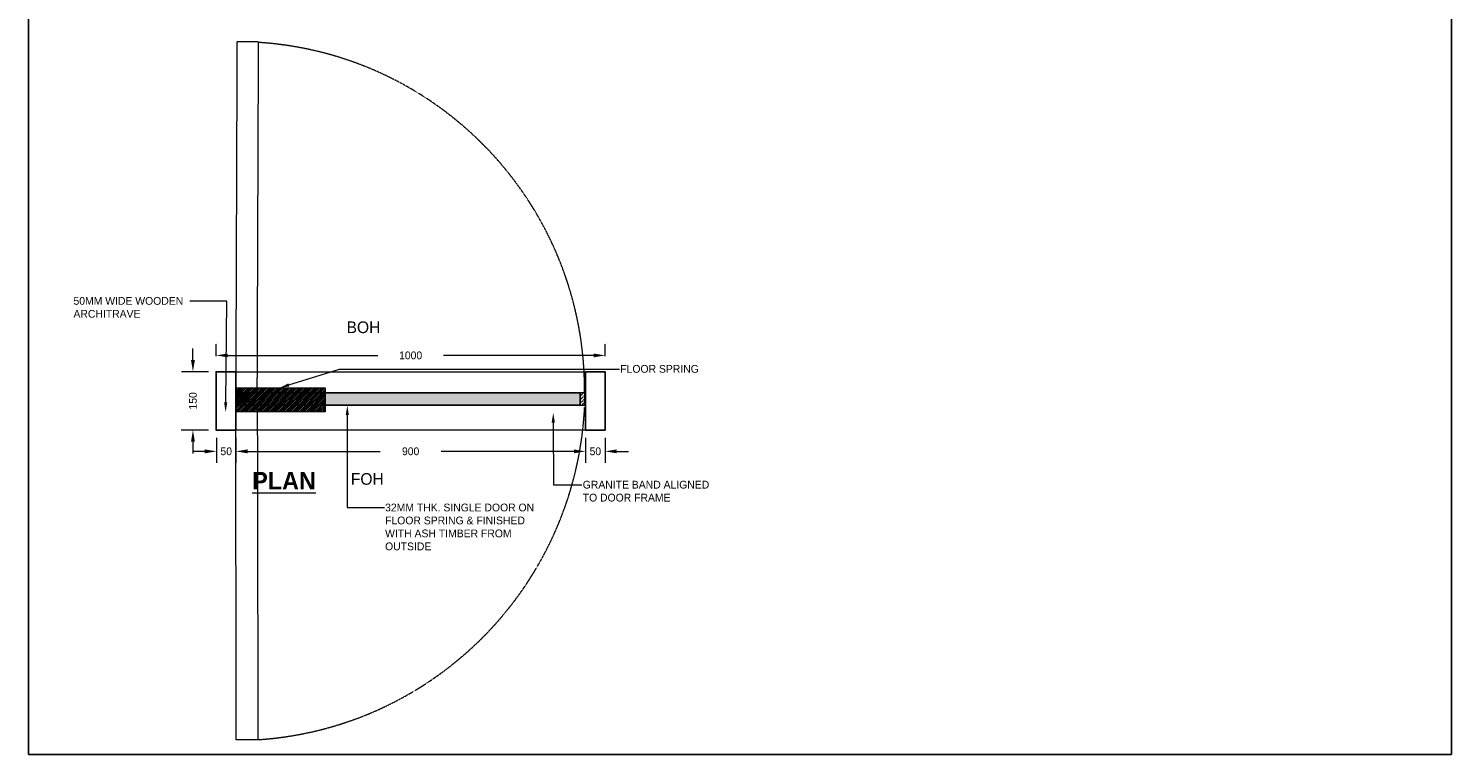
# Model space of a CAD drawing. Header units: millimetres. Extents: x 811 to 573824, y 137 to 100812.
# Tile 139 of 143: x 482095 to 485756, y 63475 to 65343. Entities that reach past the tile are written whole.
import ezdxf
from ezdxf import colors
from ezdxf.entities.mleader import LeaderData, LeaderLine
from ezdxf.math import Vec2, Vec3

# ---------------------------------------------------------------- set-up
doc = ezdxf.new("R2010")
doc.units = ezdxf.units.MM
doc.header["$LTSCALE"] = 3
doc.header["$MEASUREMENT"] = 0
doc.header["$PDMODE"] = 35
doc.linetypes.add('DASHED2', pattern=[0.375, 0.25, -0.125])
doc.linetypes.add('HIDDEN', pattern=[0.375, 0.25, -0.125])
doc.layers.get('Defpoints').update_dxf_attribs({"lineweight": 0})
for name, color, linetype, lineweight in [('A - SHEET', 7, 'Continuous', 15), ('A- TEXT', 7, 'Continuous', 0), ('dim', 5, 'Continuous', 9), ('ELE', 250, 'Continuous', 9), ('FURN', 15, 'Continuous', 5), ('FURNITURE', 27, 'Continuous', 0), ('FURNITURE DETAIL', 44, 'Continuous', 5), ('HATCH', 8, 'Continuous', 5)]:
    doc.layers.add(name, color=color, linetype=linetype, lineweight=lineweight)
for name, color, linetype in [('AR-FURNITURE', 34, 'Continuous'), ('BA-I-Ceiling Hatch', 7, 'Continuous'), ('LEGEND', 7, 'Continuous'), ('TEXT', 7, 'Continuous')]:
    doc.layers.add(name, color=color, linetype=linetype)
doc.styles.add('TXT', font='stylu.ttf', dxfattribs={"height": 20})
doc.dimstyles.new('DIM-F', dxfattribs={"dimtxt": 20, "dimasz": 30, "dimexe": 30, "dimexo": 20, "dimgap": 50, "dimtad": 0, "dimdec": 0, "dimrnd": 5, "dimzin": 1, "dimdsep": 46, "dimtxsty": 'TXT', "dimcen": 0, "dimdle": 50, "dimclrd": 5, "dimclre": 5, "dimclrt": 5, "dimadec": 0, "dimazin": 0, "dimtfac": 1, "dimtdec": 0, "dimtofl": 0, "dimtmove": 0, "dimatfit": 3, "dimfxl": 80000, "dimtolj": 1, "dimtzin": 1, "dimarcsym": 0})

# ---------------------------------------------------------------- blocks, each defined once
blk = doc.blocks.new('*D317')
at = {"layer": 'Defpoints', "color": 0, "ltscale": 2, "transparency": 16777216}
for p in [(629345.8, -802647.3, 0), (629396.1, -802647.3, 0), (629396.1, -802702.2)]:
    blk.add_point(p, dxfattribs=at)
at = {"layer": 'dim', "color": 5, "linetype": 'HIDDEN', "lineweight": -2, "ltscale": 2, "transparency": 16777216}
for p, q in [((629345.8, -802667.3), (629345.8, -802732.2)), ((629396.1, -802667.3), (629396.1, -802732.2))]:
    blk.add_line(p, q, dxfattribs=at)
at = {"layer": 'dim', "color": 5, "lineweight": -2, "ltscale": 2, "transparency": 16777216}
for p, q in [((629315.8, -802702.2), (629285.8, -802702.2)), ((629426.1, -802702.2), (629456.1, -802702.2))]:
    blk.add_line(p, q, dxfattribs=at)
at = {"layer": 'dim', "color": 5, "ltscale": 2, "transparency": 16777216}
for points in [[(629315.8, -802697.2), (629315.8, -802707.2), (629345.8, -802702.2)], [(629426.1, -802697.2), (629426.1, -802707.2), (629396.1, -802702.2)]]:
    blk.add_solid(points, dxfattribs=at)
at = {"layer": 'dim', "color": 5, "ltscale": 2, "transparency": 16777216, "insert": (629371, -802702.2), "char_height": 20, "attachment_point": 5, "style": 'TXT'}
blk.add_mtext('\\A1;50', dxfattribs=at)
blk = doc.blocks.new('*D318')
at = {"layer": 'Defpoints', "color": 0, "ltscale": 2, "transparency": 16777216}
for p in [(629395.4, -802647.3, 0), (630295.4, -802647.3, 0), (630295.4, -802702.2)]:
    blk.add_point(p, dxfattribs=at)
at = {"layer": 'dim', "color": 5, "linetype": 'HIDDEN', "lineweight": -2, "ltscale": 2, "transparency": 16777216}
for p, q in [((629395.4, -802667.3), (629395.4, -802732.2)), ((630295.4, -802667.3), (630295.4, -802732.2))]:
    blk.add_line(p, q, dxfattribs=at)
at = {"layer": 'dim', "color": 5, "lineweight": -2, "ltscale": 2, "transparency": 16777216}
for p, q in [((629425.4, -802702.2), (629767.1, -802702.2)), ((630265.4, -802702.2), (629923.7, -802702.2))]:
    blk.add_line(p, q, dxfattribs=at)
at = {"layer": 'dim', "color": 5, "ltscale": 2, "transparency": 16777216}
for points in [[(629425.4, -802697.2), (629425.4, -802707.2), (629395.4, -802702.2)], [(630265.4, -802697.2), (630265.4, -802707.2), (630295.4, -802702.2)]]:
    blk.add_solid(points, dxfattribs=at)
at = {"layer": 'dim', "color": 5, "ltscale": 2, "transparency": 16777216, "insert": (629845.4, -802702.2), "char_height": 20, "attachment_point": 5, "style": 'TXT'}
blk.add_mtext('\\A1;900', dxfattribs=at)
blk = doc.blocks.new('*D319')
at = {"layer": 'Defpoints', "color": 0, "ltscale": 2, "transparency": 16777216}
for p in [(629345.1, -802497.3, 0), (629285.4, -802647.3), (629345.8, -802647.3, 0)]:
    blk.add_point(p, dxfattribs=at)
at = {"layer": 'dim', "color": 5, "lineweight": -2, "ltscale": 2, "transparency": 16777216}
for p, q in [((629285.4, -802467.3), (629285.4, -802437.3)), ((629285.4, -802677.3), (629285.4, -802707.3))]:
    blk.add_line(p, q, dxfattribs=at)
at = {"layer": 'dim', "color": 5, "linetype": 'HIDDEN', "lineweight": -2, "ltscale": 2, "transparency": 16777216}
for p, q in [((629325.1, -802497.3), (629255.4, -802497.3)), ((629325.8, -802647.3), (629255.4, -802647.3))]:
    blk.add_line(p, q, dxfattribs=at)
at = {"layer": 'dim', "color": 5, "ltscale": 2, "transparency": 16777216}
for points in [[(629280.4, -802467.3), (629290.4, -802467.3), (629285.4, -802497.3)], [(629280.4, -802677.3), (629290.4, -802677.3), (629285.4, -802647.3)]]:
    blk.add_solid(points, dxfattribs=at)
at = {"layer": 'dim', "color": 5, "ltscale": 2, "transparency": 16777216, "insert": (629285.4, -802572.3), "char_height": 20, "attachment_point": 5, "rotation": 90, "style": 'TXT'}
blk.add_mtext('\\A1;150', dxfattribs=at)
blk = doc.blocks.new('*D315')
at = {"layer": 'Defpoints', "color": 0, "ltscale": 2, "transparency": 16777216}
for p in [(630295.5, -802647.3, 0), (630345.8, -802647.3, 0), (630295.5, -802702.2)]:
    blk.add_point(p, dxfattribs=at)
at = {"layer": 'dim', "color": 5, "linetype": 'HIDDEN', "lineweight": -2, "ltscale": 2, "transparency": 16777216}
for p, q in [((630295.5, -802667.3), (630295.5, -802732.2)), ((630345.8, -802667.3), (630345.8, -802732.2))]:
    blk.add_line(p, q, dxfattribs=at)
at = {"layer": 'dim', "color": 5, "lineweight": -2, "ltscale": 2, "transparency": 16777216}
for p, q in [((630265.5, -802702.2), (630235.5, -802702.2)), ((630375.8, -802702.2), (630405.8, -802702.2))]:
    blk.add_line(p, q, dxfattribs=at)
at = {"layer": 'dim', "color": 5, "ltscale": 2, "transparency": 16777216}
for points in [[(630265.5, -802697.2), (630265.5, -802707.2), (630295.5, -802702.2)], [(630375.8, -802697.2), (630375.8, -802707.2), (630345.8, -802702.2)]]:
    blk.add_solid(points, dxfattribs=at)
at = {"layer": 'dim', "color": 5, "ltscale": 2, "transparency": 16777216, "insert": (630320.6, -802702.2), "char_height": 20, "attachment_point": 5, "style": 'TXT'}
blk.add_mtext('\\A1;50', dxfattribs=at)
blk = doc.blocks.new('*D316')
at = {"layer": 'Defpoints', "color": 0, "ltscale": 2, "transparency": 16777216}
for p in [(630345.8, -802455.4), (629345.1, -802477.3, 0), (630345.8, -802477.3, 0)]:
    blk.add_point(p, dxfattribs=at)
at = {"layer": 'dim', "color": 5, "linetype": 'HIDDEN', "lineweight": -2, "ltscale": 2, "transparency": 16777216}
for p, q in [((629345.1, -802457.3), (629345.1, -802425.4)), ((630345.8, -802457.3), (630345.8, -802425.4))]:
    blk.add_line(p, q, dxfattribs=at)
at = {"layer": 'dim', "color": 5, "lineweight": -2, "ltscale": 2, "transparency": 16777216}
for p, q in [((629375.1, -802455.4), (629760.6, -802455.4)), ((630315.8, -802455.4), (629930.2, -802455.4))]:
    blk.add_line(p, q, dxfattribs=at)
at = {"layer": 'dim', "color": 5, "ltscale": 2, "transparency": 16777216}
for points in [[(629375.1, -802450.4), (629375.1, -802460.4), (629345.1, -802455.4)], [(630315.8, -802450.4), (630315.8, -802460.4), (630345.8, -802455.4)]]:
    blk.add_solid(points, dxfattribs=at)
at = {"layer": 'dim', "color": 5, "ltscale": 2, "transparency": 16777216, "insert": (629845.4, -802455.4), "char_height": 20, "attachment_point": 5, "style": 'TXT'}
blk.add_mtext('\\A1;1000', dxfattribs=at)
blk = doc.blocks.new('SFSF2')
at = {"layer": 'BA-I-Ceiling Hatch'}
h = blk.add_hatch(dxfattribs=at)
h.set_pattern_fill('ANSI36', color=44, scale=50)
h.paths.add_polyline_path([(630281.4, -802551.8), (629430.4, -802551.8), (629430.4, -802583.8), (630281.4, -802583.8)])
at = {"layer": 'FURN', "ltscale": 2}
h = blk.add_hatch(dxfattribs=at)
h.set_pattern_fill('ANSI31', color=8)
h.set_pattern_definition([(45, (64828.9585, -33091.202), (-2.24506403, 2.24506403), [])])
h.paths.add_polyline_path([(629395.4, -802538.8), (629625.4, -802538.8), (629625.4, -802600.8), (629395.4, -802600.8)])
at = {"layer": 'HATCH', "ltscale": 2}
h = blk.add_hatch(dxfattribs=at)
h.set_pattern_fill('ANSI36', color=256, scale=2)
h.set_pattern_definition([(45, (79823.963, 5107.869), (3.367596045, 12.347852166), [15.875, -3.175, 0, -3.175])])
h.paths.add_polyline_path([(629430.4, -802551.8), (629395.4, -802551.8), (629395.4, -802583.8), (629430.4, -802583.8)])
h = blk.add_hatch(dxfattribs=at)
h.set_pattern_fill('ANSI36', color=256, scale=2)
h.set_pattern_definition([(45, (80218.677, 5107.869), (3.367596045, 12.347852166), [15.875, -3.175, 0, -3.175])])
h.paths.add_polyline_path([(630293.4, -802551.8), (630281.4, -802551.8), (630281.4, -802583.8), (630293.4, -802583.8)])
at = {"layer": 'AR-FURNITURE', "ltscale": 2, "elevation": 0}
for points in [[(629395.4, -802497.3), (629345.1, -802497.3), (629345.1, -802647.3), (629395.4, -802647.3)], [(630295.4, -802497.3), (630345.8, -802497.3), (630345.8, -802647.3), (630295.4, -802647.3)], [(629430.4, -802551.8), (629395.4, -802551.8), (629395.4, -802583.8), (629430.4, -802583.8)], [(630281.4, -802551.8), (629430.4, -802551.8), (629430.4, -802583.8), (630281.4, -802583.8)]]:
    blk.add_lwpolyline(points, close=True, dxfattribs=at)
at = {"layer": 'FURN', "elevation": 0}
blk.add_lwpolyline([(629345.1, -802497.3), (630345.8, -802497.3), (630345.8, -802647.3), (629345.1, -802647.3)], close=True, dxfattribs=at)
at = {"layer": 'FURN', "color": 9, "ltscale": 2, "true_color": 0xc7c8ca, "elevation": 0}
blk.add_lwpolyline([(629395.4, -802538.8), (629625.4, -802538.8), (629625.4, -802600.8), (629395.4, -802600.8)], close=True, dxfattribs=at)
at = {"layer": 'FURNITURE', "color": 8, "linetype": 'DASHED2', "ltscale": 0.3, "elevation": 0}
for points in [[(629450.9, -802551.8), (629454.2, -801648.9), (629398.6, -801648.9), (629395.4, -802551.8)], [(629450.9, -802583.8), (629452.5, -803443.9), (629397, -803443.9), (629395.4, -802583.8)]]:
    blk.add_lwpolyline(points, close=True, dxfattribs=at)
at = {"layer": 'FURNITURE', "color": 8, "linetype": 'DASHED2', "ltscale": 0.3}
for centre, radius, start, end in [((629395.7, -802545.6, 0), 897.2, 359.7047, 86.2655), ((629392.3, -802544.2, 0), 901.7, 273.8274, 357.1823)]:
    blk.add_arc(centre, radius, start, end, dxfattribs=at)
at = {"layer": 'FURNITURE DETAIL', "ltscale": 2, "elevation": 0}
blk.add_lwpolyline([(630293.4, -802551.8), (630281.4, -802551.8), (630281.4, -802583.8), (630293.4, -802583.8)], close=True, dxfattribs=at)
at = {"layer": 'A- TEXT', "insert": (629519.7, -802755.3, 0), "char_height": 45, "width": 855.929, "attachment_point": 2, "style": 'TXT'}
blk.add_mtext('{\\fStylus BT|b1|i0|c0|p34;\\LPLAN }', dxfattribs=at)
at = {"layer": 'TEXT', "ltscale": 0.005, "char_height": 30, "attachment_point": 1, "style": 'TXT'}
for s, insert, width in [('BOH', (629680.6, -802368, -176442996.7), 53.452), ('FOH', (629691.6, -802758.2, -176442996.7), 61.73)]:
    blk.add_mtext(s, dxfattribs=dict(at, insert=insert, width=width))
at = {"layer": 'dim', "ltscale": 2}
for base, p1, p2, angle, picture, middle in [((629285.4, -802647.3, 0), (629345.1, -802497.3, 0), (629345.8, -802647.3, 0), 90, '*D319', (629285.4, -802572.3, 0)), ((630295.5, -802702.2, 0), (630345.8, -802647.3, 0), (630295.5, -802647.3, 0), 180, '*D315', (630320.6, -802702.2, 0))]:
    dim = blk.add_linear_dim(base=base, p1=p1, p2=p2, angle=angle, dimstyle='DIM-F', dxfattribs=at)
    dim.commit()
    dim.dimension.update_dxf_attribs({"geometry": picture, "text_midpoint": middle, "dimtype": 128})
for base, p1, p2, picture, middle in [((630345.8, -802455.4), (629345.1, -802477.3, 0), (630345.8, -802477.3, 0), '*D316', (629845.4, -802455.4)), ((630295.4, -802702.2, 0), (629395.4, -802647.3, 0), (630295.4, -802647.3, 0), '*D318', (629845.4, -802702.2, 0))]:
    dim = blk.add_linear_dim(base=base, p1=p1, p2=p2, dimstyle='DIM-F', dxfattribs=at)
    dim.commit()
    dim.dimension.update_dxf_attribs({"geometry": picture, "text_midpoint": middle})
dim = blk.add_linear_dim(base=(629396.1, -802702.2, 0), p1=(629345.8, -802647.3, 0), p2=(629396.1, -802647.3, 0), dimstyle='DIM-F', dxfattribs=at)
dim.commit()
dim.dimension.update_dxf_attribs({"geometry": '*D317', "text_midpoint": (629371, -802702.2, 0), "dimtype": 128})
at = {"layer": 'A - SHEET', "ltscale": 0.005}
ml = blk.add_multileader_mtext('Standard', dxfattribs=at)
ml.set_content('50MM WIDE WOODEN \\PARCHITRAVE', color=256, style='TXT')
ml.set_leader_properties()
ml.build(insert=Vec2(0, 0))
ml.multileader.update_dxf_attribs({"dogleg_length": 95.3, "arrow_head_size": 25})
ctx = ml.context
ctx.base_point, ctx.char_height, ctx.arrow_head_size, ctx.plane_origin = Vec3(628976.1, -802315.5, 0), 20, 25, Vec3(628991.9, -802244.1, 0)
notes = []
notes.append((ctx, [(0, (1, 1, 0), (629372.4, -802315.5, 0), (-1, 0), 95.3, [(0, [(629369.4, -802601.3, 0)], 0, [])])]))
ctx.mtext.insert, ctx.mtext.width, ctx.mtext.defined_height, ctx.mtext.flow_direction = Vec3(628978.1, -802305.1, 0), 420.053, 104.8, 5
ml = blk.add_multileader_mtext('Standard', dxfattribs=at)
ml.set_content('FLOOR SPRING', color=256, style='TXT')
ml.set_leader_properties()
ml.build(insert=Vec2(0, 0))
ml.multileader.update_dxf_attribs({"dogleg_length": 236.9, "arrow_head_size": 25})
ctx = ml.context
ctx.base_point, ctx.char_height, ctx.arrow_head_size, ctx.plane_origin = Vec3(630382.6, -802490.4, 0), 20, 25, Vec3(630027.6, -802417.9, 0)
notes.append((ctx, [(0, (1, 1, 0), (629662.4, -802490.4, 0), (1, 0), 720.2, [(0, [(629508.2, -802538.8, 0)], 0, [])])]))
ctx.mtext.insert, ctx.mtext.width, ctx.mtext.flow_direction = Vec3(630384.6, -802480, 0), 548.829, 5
ml = blk.add_multileader_mtext('Standard', dxfattribs=at)
ml.set_content('32MM THK. SINGLE DOOR ON FLOOR SPRING & FINISHED WITH ASH TIMBER FROM OUTSIDE ', color=256, style='TXT')
ml.set_leader_properties()
ml.build(insert=Vec2(0, 0))
ml.multileader.update_dxf_attribs({"arrow_head_size": 25})
ctx = ml.context
ctx.base_point, ctx.char_height, ctx.arrow_head_size, ctx.plane_origin = Vec3(629777.7, -802846.9, 0), 20, 25, Vec3(631598.7, -802737.3, 0)
notes.append((ctx, [(1, (1, 1, 0), (629682.5, -802846.9, 0), (1, 0), 95.3, [(0, [(629682.5, -802583.8, 0)], 0, [])])]))
ctx.mtext.insert, ctx.mtext.width, ctx.mtext.flow_direction = Vec3(629779.7, -802836.6, 0), 414.088, 5
ml = blk.add_multileader_mtext('Standard', dxfattribs=at)
ml.set_content('GRANITE BAND ALIGNED TO DOOR FRAME', color=256, style='TXT')
ml.set_leader_properties()
ml.build(insert=Vec2(0, 0))
ml.multileader.update_dxf_attribs({"dogleg_length": 297.1, "arrow_head_size": 25})
ctx = ml.context
ctx.base_point, ctx.char_height, ctx.arrow_head_size, ctx.plane_origin = Vec3(630286.1, -802788.3, 0), 20, 25, Vec3(631621.3, -802908.8, 0)
notes.append((ctx, [(1, (1, 1, 0), (630212.8, -802788.3, 0), (1, 0), 73.3, [(0, [(630212.2, -802603, 0)], 0, [])])]))
ctx.mtext.insert, ctx.mtext.width, ctx.mtext.flow_direction = Vec3(630288.1, -802777.9, 0), 352.773, 5
for ctx, leaders in notes:
    for number, flags, end, landing, length, lines in leaders:
        leader = LeaderData()
        leader.index, (leader.has_last_leader_line, leader.has_dogleg_vector, leader.attachment_direction) = number, flags
        leader.last_leader_point, leader.dogleg_vector, leader.dogleg_length = Vec3(end), Vec3(landing), length
        for number, points, colour, breaks in lines:
            line = LeaderLine()
            line.index, line.vertices, line.color, line.breaks = number, Vec3.list(points), colors.encode_raw_color(colour), breaks
            leader.lines.append(line)
        ctx.leaders.append(leader)

msp = doc.modelspace()

# ---------------------------------------------------------------- linework, layer by layer
at = {"layer": 'LEGEND'}
for p, q in [((482095, 68283.8), (482095, 63475.2)), ((485755.7, 63475.2), (485755.7, 68283.8)), ((482095, 63475.2), (485755.7, 63475.2))]:
    msp.add_line(p, q, dxfattribs=at)

# ---------------------------------------------------------------- block references
at = {"layer": 'ELE'}
msp.add_blockref('SFSF2', (-146767.3, 866957.3), dxfattribs=at)

doc.saveas('drawing.dxf')
